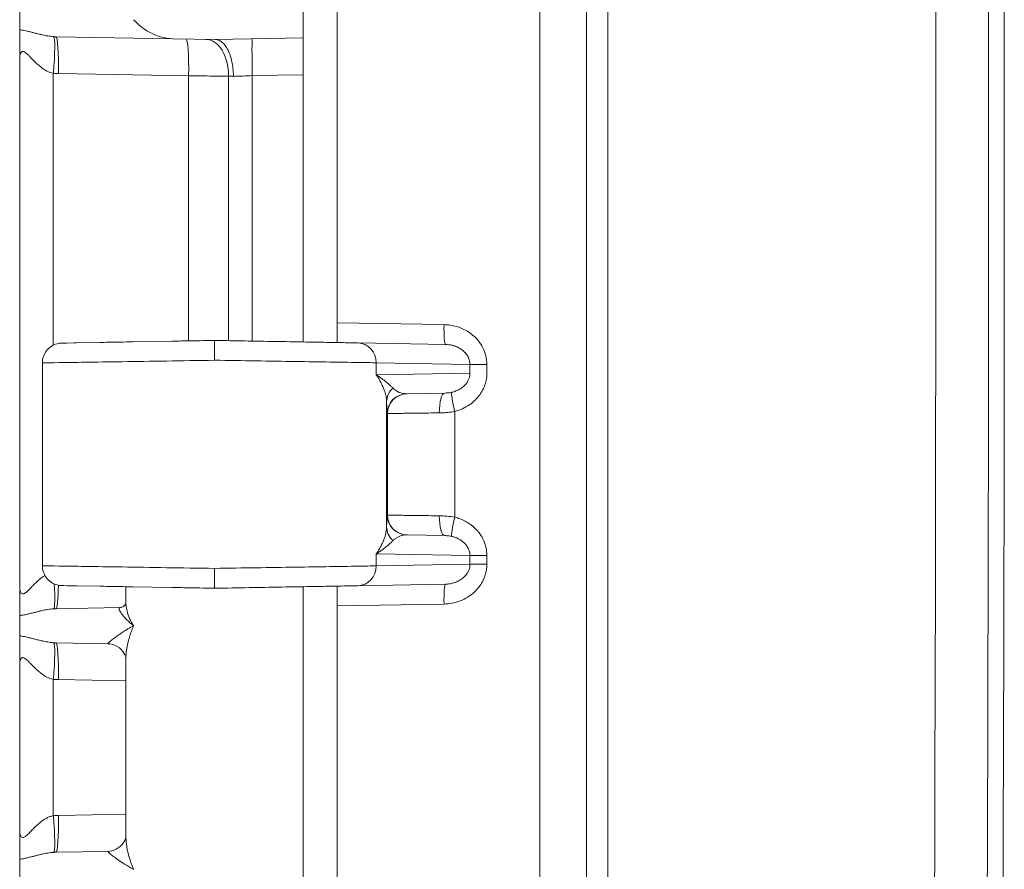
# Model space of a CAD drawing. Header units: inches. Extents: x 0 to 110, y 2 to 70.
# Tile 21 of 129: x 20.63 to 22.37, y 32.86 to 34.36. Entities that reach past the tile are written whole.
import ezdxf

# ---------------------------------------------------------------- set-up
doc = ezdxf.new("R2010")
doc.units = ezdxf.units.IN
doc.header["$LTSCALE"] = 3.25
doc.header["$MEASUREMENT"] = 0
doc.layers.add('Visible (ANSI)', color=7, linetype='Continuous', lineweight=18)
doc.layers.add('Visible Narrow (ANSI)', color=7, linetype='Continuous', lineweight=5)

msp = doc.modelspace()

# ---------------------------------------------------------------- linework, layer by layer
at = {"layer": 'Visible (ANSI)'}
for p, q in [((21.6322, 27.6568), (21.6322, 40.4906)), ((21.1322, 34.821), (21.1322, 34.3264)), ((21.1922, 34.8238), (21.1922, 33.8237)), ((20.6322, 34.3766), (20.6322, 34.3409)), ((20.696, 34.3286), (20.9026, 34.325)), ((20.9026, 34.325), (20.9772, 34.3237)), ((20.9772, 34.3237), (21.1322, 34.3264)), ((20.9772, 34.3237), (20.9772, 34.3237)), ((21.1322, 34.3264), (21.1322, 34.2614)), ((20.6322, 34.2901), (20.6322, 33.3573)), ((21.1322, 33.7898), (21.1322, 34.2614)), ((21.1922, 33.7889), (21.1922, 33.8237)), ((20.71, 33.7878), (20.7066, 33.7878)), ((20.7066, 33.7878), (20.7086, 33.7878)), ((20.71, 33.7878), (20.7153, 33.7879)), ((20.7324, 33.7882), (20.7153, 33.7879)), ((20.7285, 33.7882), (20.7324, 33.7882)), ((20.7324, 33.7882), (20.7741, 33.789)), ((20.8318, 33.79), (20.9009, 33.7912)), ((21.3834, 33.7854), (21.2291, 33.7881)), ((20.6722, 33.7528), (20.6722, 33.3947)), ((21.3825, 33.6996), (21.3151, 33.6984)), ((21.2822, 33.6735), (21.2822, 33.6735)), ((21.2822, 33.474), (21.2822, 33.474)), ((21.3151, 33.4491), (21.3825, 33.4479)), ((21.3834, 33.3621), (21.2291, 33.3594)), ((20.6322, 33.3573), (20.6322, 33.3573)), ((20.6322, 33.3573), (20.6322, 33.3573)), ((20.7066, 33.3597), (20.71, 33.3596)), ((20.7152, 33.3595), (20.71, 33.3596)), ((20.7152, 33.3595), (20.7324, 33.3592)), ((20.7324, 33.3592), (20.7285, 33.3593)), ((20.7741, 33.3585), (20.7324, 33.3592)), ((20.8197, 33.3577), (20.8197, 33.3281)), ((20.9009, 33.3563), (20.8318, 33.3575)), ((21.1322, 33.3577), (21.1322, 33.3456)), ((21.1322, 33.3456), (21.1322, 33.321)), ((21.1922, 33.3586), (21.1922, 33.3238)), ((20.696, 33.3188), (20.8088, 33.3208)), ((21.1322, 33.321), (21.1322, 32.8264)), ((21.1922, 33.3238), (21.1922, 32.3237)), ((20.6322, 33.3066), (20.6322, 33.2709)), ((20.696, 33.2586), (20.788, 33.257)), ((20.8197, 33.2309), (20.8197, 32.9166)), ((20.6322, 33.2201), (20.6322, 32.9273)), ((20.6322, 32.9273), (20.6322, 32.9273)), ((20.6322, 32.9273), (20.6322, 32.9273)), ((20.6322, 32.8766), (20.6322, 32.8409)), ((20.696, 32.8888), (20.788, 32.8904))]:
    msp.add_line(p, q, dxfattribs=at)
msp.add_arc((-337.8428, 34.0737), 360.2125, 359.126733, 0.873267, dxfattribs=at)
msp.add_ellipse((20.7869, 33.192), major_axis=(0.0011, 0.065), ratio=0.854299, start_param=6.282344, end_param=6.282822, dxfattribs=at)
for points, knots in [([(20.8332, 34.3587), (20.8397, 34.3513), (20.8492, 34.3432), (20.873, 34.3303), (20.8871, 34.3253), (20.9026, 34.325)], [0.0000001, 0.0000001, 0.0000001, 0.0000001, 0.135667, 0.135667, 0.2691124, 0.2691124, 0.2691124, 0.2691124]), ([(20.6322, 34.2901), (20.6322, 34.2903), (20.6322, 34.2903), (20.6322, 34.2983), (20.6322, 34.3095), (20.6322, 34.3263), (20.6322, 34.3344), (20.6322, 34.3409)], [-0.0007866, -0.0007866, -0.0007866, -0.0007866, 0, 0, 0.0682, 0.0682, 0.1139414, 0.1139414, 0.1139414, 0.1139414]), ([(21.0093, 34.2587), (21.0093, 34.2636), (21.009, 34.2685), (21.0085, 34.2733), (21.0079, 34.278), (21.0071, 34.2827), (21.0061, 34.287), (21.0051, 34.2914), (21.0038, 34.2955), (21.0023, 34.2993), (21.0008, 34.3031), (20.9991, 34.3065), (20.9972, 34.3095), (20.9954, 34.3125), (20.9933, 34.3151), (20.9912, 34.3172), (20.9891, 34.3193), (20.9868, 34.321), (20.9844, 34.3221), (20.982, 34.3232), (20.9795, 34.3237), (20.9772, 34.3237)], [0, 0, 0, 0, 0.142857, 0.142857, 0.142857, 0.285714, 0.285714, 0.285714, 0.428571, 0.428571, 0.428571, 0.571429, 0.571429, 0.571429, 0.714286, 0.714286, 0.714286, 0.857143, 0.857143, 0.857143, 1, 1, 1, 1]), ([(20.6722, 33.7528), (20.6722, 33.7566), (20.6728, 33.7604), (20.6753, 33.7676), (20.6771, 33.771), (20.6817, 33.777), (20.6845, 33.7797), (20.6908, 33.7839), (20.6944, 33.7856), (20.6994, 33.7869), (20.7008, 33.7872), (20.7037, 33.7876), (20.7051, 33.7878), (20.7066, 33.7878)], [0, 0, 0, 0, 0.0288206, 0.0288206, 0.0577212, 0.0577212, 0.0866185, 0.0866185, 0.115515, 0.115515, 0.1264529, 0.1264529, 0.1375626, 0.1375626, 0.1375626, 0.1375626]), ([(20.8318, 33.79), (20.8165, 33.7897), (20.8021, 33.7894), (20.7839, 33.7891), (20.7789, 33.789), (20.7741, 33.789)], [0.18181818, 0.18181818, 0.18181818, 0.18181818, 0.24686871, 0.24686871, 0.27272727, 0.27272727, 0.27272727, 0.27272727]), ([(20.9759, 33.7925), (20.9621, 33.7922), (20.9485, 33.792), (20.9236, 33.7916), (20.9122, 33.7914), (20.9009, 33.7912)], [0, 0, 0, 0, 0.04853983, 0.04853983, 0.09090909, 0.09090909, 0.09090909, 0.09090909]), ([(21.2291, 33.7881), (21.2247, 33.7881), (21.2196, 33.7882), (21.2138, 33.7883), (21.2093, 33.7884), (21.2045, 33.7885), (21.1991, 33.7886), (21.189, 33.7888), (21.1773, 33.789), (21.1643, 33.7892), (21.1617, 33.7892), (21.1589, 33.7893), (21.1561, 33.7893), (21.1398, 33.7896), (21.1217, 33.7899), (21.1023, 33.7903), (21.1007, 33.7903), (21.099, 33.7903), (21.0973, 33.7904), (21.0794, 33.7907), (21.0604, 33.791), (21.0411, 33.7913), (21.0337, 33.7915), (21.0263, 33.7916), (21.0188, 33.7917), (21.0048, 33.792), (20.9905, 33.7922), (20.9759, 33.7925)], [0, 0, 0, 0, 0.113348, 0.113348, 0.113348, 0.2, 0.2, 0.2, 0.365556, 0.365556, 0.365556, 0.4, 0.4, 0.4, 0.6, 0.6, 0.6, 0.617354, 0.617354, 0.617354, 0.8, 0.8, 0.8, 0.869601, 0.869601, 0.869601, 1, 1, 1, 1]), ([(20.9759, 33.7925), (20.9759, 33.7925), (20.9759, 33.7908), (20.9759, 33.7878), (20.9759, 33.7863), (20.9759, 33.7843), (20.9759, 33.7822), (20.9759, 33.7801), (20.9759, 33.7776), (20.9759, 33.775), (20.9759, 33.7697), (20.9759, 33.7636), (20.9759, 33.7575)], [0, 0, 0, 0, 0.333333, 0.333333, 0.333333, 0.499913, 0.499913, 0.499913, 0.666667, 0.666667, 0.666667, 1, 1, 1, 1]), ([(21.1922, 33.7889), (21.1922, 33.7888), (21.1922, 33.7888), (21.1922, 33.7887), (21.1921, 33.7887), (21.1921, 33.7887), (21.192, 33.7887)], [0, 0, 0, 0, 0.499997, 0.499997, 0.499997, 0.999994, 0.999994, 0.999994, 0.999994]), ([(20.7066, 33.3597), (20.7051, 33.3597), (20.7037, 33.3598), (20.7008, 33.3602), (20.6994, 33.3605), (20.6944, 33.3619), (20.6908, 33.3635), (20.6845, 33.3678), (20.6817, 33.3704), (20.6771, 33.3765), (20.6753, 33.3799), (20.6728, 33.3871), (20.6722, 33.3909), (20.6722, 33.3947)], [0, 0, 0, 0, 0.0111147, 0.0111147, 0.0220573, 0.0220573, 0.0509537, 0.0509537, 0.079851, 0.079851, 0.108752, 0.108752, 0.1375627, 0.1375627, 0.1375627, 0.1375627]), ([(20.9759, 33.39), (20.9759, 33.3839), (20.9761, 33.3778), (20.9762, 33.3725), (20.9762, 33.3698), (20.9762, 33.3673), (20.9761, 33.3652), (20.9761, 33.3631), (20.9761, 33.3612), (20.976, 33.3597), (20.976, 33.3566), (20.976, 33.355), (20.9759, 33.355)], [0, 0, 0, 0, 0.333333, 0.333333, 0.333333, 0.500146, 0.500146, 0.500146, 0.666667, 0.666667, 0.666667, 1, 1, 1, 1]), ([(20.6322, 33.3066), (20.6322, 33.31), (20.6322, 33.3141), (20.6322, 33.3191), (20.6322, 33.3197), (20.6322, 33.3203), (20.6322, 33.3209), (20.6322, 33.3254), (20.6322, 33.3306), (20.6322, 33.3362), (20.6322, 33.3373), (20.6322, 33.3383), (20.6322, 33.3394), (20.6322, 33.345), (20.6322, 33.3509), (20.6322, 33.3573)], [0, 0, 0, 0, 0.3333333, 0.3333333, 0.3333333, 0.3724405, 0.3724405, 0.3724405, 0.6666667, 0.6666667, 0.6666667, 0.7209491, 0.7209491, 0.7209491, 0.9998323, 0.9998323, 0.9998323, 0.9998323]), ([(20.7741, 33.3585), (20.7789, 33.3584), (20.7839, 33.3583), (20.8021, 33.358), (20.8164, 33.3578), (20.8318, 33.3575)], [0.72727273, 0.72727273, 0.72727273, 0.72727273, 0.75304207, 0.75304207, 0.81818182, 0.81818182, 0.81818182, 0.81818182]), ([(20.9009, 33.3563), (20.9122, 33.3561), (20.9236, 33.3559), (20.9485, 33.3555), (20.962, 33.3552), (20.9759, 33.355)], [0.90909091, 0.90909091, 0.90909091, 0.90909091, 0.95137342, 0.95137342, 1, 1, 1, 1]), ([(21.2291, 33.3594), (21.2255, 33.3593), (21.2213, 33.3593), (21.2167, 33.3592), (21.2115, 33.3591), (21.2057, 33.359), (21.1992, 33.3589), (21.191, 33.3587), (21.1818, 33.3586), (21.1716, 33.3584), (21.1667, 33.3583), (21.1615, 33.3582), (21.1561, 33.3581), (21.142, 33.3579), (21.1265, 33.3576), (21.11, 33.3573), (21.1075, 33.3573), (21.1049, 33.3572), (21.1023, 33.3572), (21.0829, 33.3568), (21.0622, 33.3565), (21.041, 33.3561), (21.0397, 33.3561), (21.0384, 33.3561), (21.037, 33.356), (21.0172, 33.3557), (20.9969, 33.3553), (20.9759, 33.355)], [0, 0, 0, 0, 0.0941977, 0.0941977, 0.0941977, 0.2, 0.2, 0.2, 0.3339529, 0.3339529, 0.3339529, 0.4, 0.4, 0.4, 0.5731888, 0.5731888, 0.5731888, 0.6, 0.6, 0.6, 0.8, 0.8, 0.8, 0.8126384, 0.8126384, 0.8126384, 1, 1, 1, 1]), ([(21.192, 33.3588), (21.1921, 33.3588), (21.1921, 33.3587), (21.1922, 33.3587), (21.1922, 33.3587), (21.1922, 33.3587), (21.1922, 33.3586)], [0.0000089, 0.0000089, 0.0000089, 0.0000089, 0.5000038, 0.5000038, 0.5000038, 1, 1, 1, 1]), ([(20.8088, 33.3208), (20.8108, 33.3208), (20.8138, 33.3218), (20.8182, 33.3252), (20.8193, 33.3273), (20.8196, 33.3284), (20.8197, 33.3285), (20.8197, 33.3286)], [0, 0, 0, 0, 0.0620134, 0.0620134, 0.1263598, 0.1263598, 0.139135, 0.139135, 0.139135, 0.139135]), ([(20.6322, 33.2201), (20.6322, 33.2203), (20.6322, 33.2203), (20.6322, 33.2283), (20.6322, 33.2395), (20.6322, 33.2563), (20.6322, 33.2644), (20.6322, 33.2709)], [-0.0007866, -0.0007866, -0.0007866, -0.0007866, 0, 0, 0.0684868, 0.0684868, 0.1144379, 0.1144379, 0.1144379, 0.1144379]), ([(20.8197, 33.2309), (20.8197, 33.2311), (20.8196, 33.2336), (20.8161, 33.2411), (20.8127, 33.2459), (20.8033, 33.2533), (20.7971, 33.2559), (20.7904, 33.2569), (20.7892, 33.257), (20.788, 33.257)], [0.0100015, 0.0100015, 0.0100015, 0.0100015, 0.1093804, 0.1093804, 0.2011734, 0.2011734, 0.2937634, 0.2937634, 0.3160323, 0.3160323, 0.3160323, 0.3160323]), ([(20.6322, 32.8766), (20.6322, 32.88), (20.6322, 32.8841), (20.6322, 32.8891), (20.6322, 32.8897), (20.6322, 32.8903), (20.6322, 32.8909), (20.6322, 32.8954), (20.6322, 32.9006), (20.6322, 32.9062), (20.6322, 32.9073), (20.6322, 32.9083), (20.6322, 32.9094), (20.6322, 32.915), (20.6322, 32.9209), (20.6322, 32.9273)], [0, 0, 0, 0, 0.3333333, 0.3333333, 0.3333333, 0.3724337, 0.3724337, 0.3724337, 0.6666667, 0.6666667, 0.6666667, 0.7209421, 0.7209421, 0.7209421, 0.9998323, 0.9998323, 0.9998323, 0.9998323]), ([(20.788, 32.8904), (20.7922, 32.8905), (20.7976, 32.8918), (20.8075, 32.8969), (20.8119, 32.9009), (20.8179, 32.9091), (20.8191, 32.9132), (20.8197, 32.9161), (20.8197, 32.9165), (20.8197, 32.9166)], [0, 0, 0, 0, 0.0812866, 0.0812866, 0.16658, 0.16658, 0.2637447, 0.2637447, 0.3093613, 0.3093613, 0.3093613, 0.3093613])]:
    msp.add_open_spline(points, degree=3, knots=knots, dxfattribs=at)
msp.add_open_spline([(20.8197, 32.9166), (20.8197, 32.9166), (20.8197, 32.9166), (20.8197, 32.9166)], degree=3, dxfattribs=at)
at = {"layer": 'Visible Narrow (ANSI)'}
for p, q in [((21.55, 27.6568), (21.55, 40.4906)), ((21.6703, 39.4632), (21.6703, 28.6842)), ((20.6915, 34.2641), (20.6915, 33.7841)), ((20.7006, 34.2636), (20.9303, 34.2596)), ((20.9303, 34.2596), (20.9303, 33.7917)), ((21.0006, 34.259), (21.0006, 33.792)), ((21.0425, 33.7913), (21.0426, 34.2599)), ((21.0426, 34.2599), (21.1322, 34.2614)), ((21.1922, 33.8237), (21.3809, 33.8204)), ((21.2614, 33.7531), (21.2614, 33.7319)), ((21.4268, 33.7502), (21.2614, 33.7531)), ((21.4268, 33.7502), (21.4566, 33.7502)), ((21.4268, 33.7502), (21.4268, 33.7348)), ((21.4566, 33.7502), (21.4566, 33.7348)), ((21.4268, 33.7348), (21.2614, 33.7319)), ((21.2797, 33.4635), (21.2797, 33.684)), ((21.2814, 33.6634), (21.2807, 33.6634)), ((21.2814, 33.484), (21.2814, 33.6634)), ((21.4, 33.4803), (21.4, 33.6671)), ((21.2807, 33.4841), (21.2814, 33.484)), ((21.2614, 33.4156), (21.2614, 33.3944)), ((21.2614, 33.4156), (21.4268, 33.4127)), ((21.4268, 33.4127), (21.4566, 33.4127)), ((21.4268, 33.4127), (21.4268, 33.3973)), ((21.4566, 33.4127), (21.4566, 33.3973)), ((21.4268, 33.3973), (21.2614, 33.3944)), ((21.4268, 33.3973), (21.4566, 33.3973)), ((21.3809, 33.3271), (21.1922, 33.3238)), ((20.6915, 33.1941), (20.6915, 32.9533)), ((20.7006, 33.1936), (20.8197, 33.1916)), ((20.7006, 32.9538), (20.8197, 32.9559))]:
    msp.add_line(p, q, dxfattribs=at)
for centre, major_axis, ratio, start_param, end_param in [((-155.4491, 34.0737), (0, 251.3027), 0.707107, 4.690941, 4.733837), ((-155.513, 34.0737), (0, 251.5247), 0.707107, 4.690941, 4.733837), ((20.6859, 34.2641), (0.0059, 0.0647), 0.086802, 4.720175, 6.247979), ((20.6949, 34.2636), (0.0011, 0.065), 0.087143, 4.71391, 6.283185), ((20.9246, 34.2596), (0.0011, 0.065), 0.087143, 4.71391, 6.28311), ((20.9598, 34.259), (0.0011, 0.065), 0.628144, 4.723353, 6.283192), ((21.0437, 34.2599), (-0.0011, 0.065), 0.01745, 0, 1.570492), ((21.0414, 34.2576), (0.065, -0.0023), 0.000322, 4.033449, 4.195819), ((21.384, 33.8204), (-0.0006, -0.035), 0.087143, 4.71391, 6.283185), ((21.2285, 33.7531), (0.0006, 0.035), 0.939676, 4.728789, 6.283141), ((21.3147, 33.684), (-0.035, -0.0007), 0.946172, 5.437633, 6.261682), ((21.3157, 33.7334), (-0.0181, -0.0304), 0.960279, 6.033131, 6.820068), ((21.3157, 33.6634), (-0.0006, 0.035), 0.999976, 0.001315, 1.554631), ((21.3164, 33.6634), (-0.0006, 0.035), 0.999976, 0, 1.553343), ((21.3831, 33.6646), (-0.0006, 0.035), 0.297073, 0.000017, 1.565611), ((21.4031, 33.6671), (-0.0086, 0.0339), 0.084521, 0.085624, 1.549455), ((21.3157, 33.4841), (-0.0006, -0.035), 0.999976, 4.729842, 6.283185), ((21.3164, 33.484), (-0.0006, -0.035), 0.999976, 4.729819, 6.283185), ((21.3831, 33.4829), (-0.0006, -0.035), 0.297068, 4.717575, 6.283185), ((21.4031, 33.4803), (-0.0086, -0.0339), 0.084522, 4.73373, 6.197562), ((21.3147, 33.4635), (-0.035, 0.0007), 0.946127, 0.021504, 0.845548), ((21.2285, 33.3944), (0.0006, -0.035), 0.939676, 0.000035, 1.554396), ((20.6859, 33.3833), (0.0059, -0.0647), 0.086802, 0.034721, 1.237864), ((20.6949, 33.3838), (0.0011, -0.065), 0.087143, 0, 1.19918), ((21.384, 33.3271), (-0.0006, 0.035), 0.087143, 0, 1.569275), ((20.6859, 33.1941), (0.0059, 0.0647), 0.086802, 4.720175, 6.247979), ((20.6949, 33.1936), (0.0011, 0.065), 0.087143, 4.71391, 6.283185), ((20.6965, 32.9515), (0.0167, 0.0009), 0.129859, 1.31482, 1.864641), ((20.6859, 32.9533), (0.0059, -0.0647), 0.086802, 0.034721, 1.562953), ((20.6949, 32.9538), (0.0011, -0.065), 0.087143, 0, 1.569275)]:
    msp.add_ellipse(centre, major_axis=major_axis, ratio=ratio, start_param=start_param, end_param=end_param, dxfattribs=at)
for points in [[(20.6322, 34.3409), (20.6334, 34.3408), (20.636, 34.3404), (20.6405, 34.3396), (20.6455, 34.3385), (20.6512, 34.3371), (20.6574, 34.3355), (20.6644, 34.3337), (20.6722, 34.3318), (20.6814, 34.33), (20.6883, 34.3291), (20.6919, 34.3288)], [(20.6915, 34.2641), (20.693, 34.264), (20.6961, 34.2638), (20.6991, 34.2637), (20.7006, 34.2636)], [(21.3809, 33.8204), (21.3848, 33.8203), (21.3924, 33.8196), (21.4025, 33.8174), (21.4124, 33.8139), (21.4223, 33.8089), (21.4321, 33.8019), (21.4418, 33.7922), (21.4501, 33.7797), (21.4554, 33.7653), (21.4566, 33.7553), (21.4566, 33.7502)], [(21.4, 33.4803), (21.403, 33.4796), (21.409, 33.4777), (21.4181, 33.4737), (21.4271, 33.4682), (21.4363, 33.4606), (21.4448, 33.4508), (21.4514, 33.4391), (21.4556, 33.4261), (21.4566, 33.4172), (21.4566, 33.4127)], [(20.6322, 33.3066), (20.6349, 33.3069), (20.6403, 33.3078), (20.6475, 33.3095), (20.6543, 33.3112), (20.6605, 33.3128), (20.6664, 33.3143), (20.6719, 33.3156), (20.6771, 33.3166), (20.6819, 33.3175), (20.6867, 33.3182), (20.6901, 33.3185), (20.6919, 33.3186)], [(20.6322, 33.2709), (20.6334, 33.2708), (20.636, 33.2704), (20.6405, 33.2696), (20.6455, 33.2685), (20.6512, 33.2671), (20.6574, 33.2655), (20.6644, 33.2637), (20.6722, 33.2618), (20.6814, 33.26), (20.6883, 33.2591), (20.6919, 33.2588)], [(20.6915, 33.1941), (20.693, 33.194), (20.6961, 33.1938), (20.6991, 33.1937), (20.7006, 33.1936)], [(20.6322, 32.8766), (20.6349, 32.8769), (20.6403, 32.8778), (20.6475, 32.8795), (20.6543, 32.8812), (20.6605, 32.8828), (20.6664, 32.8843), (20.6719, 32.8856), (20.6771, 32.8866), (20.6819, 32.8875), (20.6867, 32.8882), (20.6901, 32.8885), (20.6919, 32.8886)]]:
    msp.add_open_spline(points, degree=3, dxfattribs=at)
for points, knots in [([(20.6919, 34.3288), (20.6926, 34.3288), (20.6933, 34.3287), (20.694, 34.3287), (20.6947, 34.3287), (20.6954, 34.3286), (20.696, 34.3286)], [0.0001134, 0.0001134, 0.0001134, 0.0001134, 0.5, 0.5, 0.5, 1, 1, 1, 1]), ([(20.6322, 34.2901), (20.6322, 34.2915), (20.6323, 34.2939), (20.6329, 34.2969), (20.6336, 34.2992), (20.6346, 34.3009), (20.6357, 34.302), (20.637, 34.3026), (20.6385, 34.3026), (20.6403, 34.3019), (20.6426, 34.3005), (20.6454, 34.2982), (20.6488, 34.2948), (20.653, 34.2905), (20.658, 34.2853), (20.6638, 34.2797), (20.671, 34.2737), (20.68, 34.2678), (20.6874, 34.2649), (20.6915, 34.2641)], [0, 0, 0, 0, 0.0588235, 0.1176471, 0.1764706, 0.2352941, 0.2941176, 0.3529412, 0.4117647, 0.4705882, 0.5294118, 0.5882353, 0.6470588, 0.7058824, 0.7647059, 0.8235294, 0.8823529, 0.9411765, 0.9999997, 0.9999997, 0.9999997, 0.9999997]), ([(20.9303, 34.2596), (20.943, 34.2595), (20.9683, 34.2593), (20.9906, 34.2591), (21.0006, 34.259)], [0.0000001, 0.0000001, 0.0000001, 0.0000001, 0.5, 0.9999998, 0.9999998, 0.9999998, 0.9999998]), ([(21.0093, 34.2587), (21.0144, 34.2589), (21.0252, 34.2593), (21.0368, 34.2597), (21.0426, 34.2599)], [0, 0, 0, 0, 0.5, 0.9999716, 0.9999716, 0.9999716, 0.9999716]), ([(21.3834, 33.7854), (21.3854, 33.7853), (21.3874, 33.7852), (21.3893, 33.7849), (21.3894, 33.7849), (21.3896, 33.7849), (21.3898, 33.7849), (21.3917, 33.7846), (21.3935, 33.7843), (21.3952, 33.7839), (21.3954, 33.7838), (21.3955, 33.7838), (21.3957, 33.7837), (21.3975, 33.7833), (21.3992, 33.7828), (21.401, 33.7821), (21.4011, 33.7821), (21.4012, 33.782), (21.4014, 33.782), (21.4031, 33.7813), (21.4049, 33.7805), (21.4067, 33.7796), (21.4068, 33.7795), (21.4069, 33.7795), (21.407, 33.7794), (21.4088, 33.7785), (21.4106, 33.7774), (21.4123, 33.7761), (21.4125, 33.776), (21.4126, 33.7759), (21.4127, 33.7759), (21.4144, 33.7745), (21.4162, 33.773), (21.4178, 33.7713), (21.4179, 33.7712), (21.418, 33.7711), (21.4181, 33.771), (21.4198, 33.7692), (21.4213, 33.7672), (21.4225, 33.7651), (21.4239, 33.7629), (21.4249, 33.7604), (21.4256, 33.758), (21.4264, 33.7554), (21.4268, 33.7528), (21.4268, 33.7502)], [0, 0, 0, 0, 0.101125, 0.101125, 0.101125, 0.111111, 0.111111, 0.111111, 0.212969, 0.212969, 0.212969, 0.222222, 0.222222, 0.222222, 0.324959, 0.324959, 0.324959, 0.333333, 0.333333, 0.333333, 0.436899, 0.436899, 0.436899, 0.444444, 0.444444, 0.444444, 0.548853, 0.548853, 0.548853, 0.555556, 0.555556, 0.555556, 0.660839, 0.660839, 0.660839, 0.666667, 0.666667, 0.666667, 0.772768, 0.772768, 0.772768, 0.884658, 0.884658, 0.884658, 1, 1, 1, 1]), ([(20.9759, 33.7575), (20.9473, 33.757), (20.8901, 33.7561), (20.8111, 33.7549), (20.7452, 33.7539), (20.6976, 33.7532), (20.6757, 33.7528), (20.6722, 33.7528), (20.6722, 33.7528)], [0, 0, 0, 0, 0.0909091, 0.1818182, 0.2727273, 0.3636364, 0.4545455, 0.5055834, 0.5055834, 0.5055834, 0.5055834]), ([(21.2614, 33.7531), (21.2529, 33.7532), (21.2303, 33.7535), (21.1812, 33.7543), (21.12, 33.7553), (21.0502, 33.7563), (21.0007, 33.7571), (20.9759, 33.7575)], [0, 0, 0, 0, 0.2, 0.4, 0.6, 0.8, 1, 1, 1, 1]), ([(21.2797, 33.684), (21.2796, 33.6864), (21.2794, 33.6889), (21.279, 33.6917), (21.2785, 33.6944), (21.2779, 33.6972), (21.277, 33.7001), (21.2762, 33.703), (21.2751, 33.7059), (21.2739, 33.7088), (21.2728, 33.7118), (21.2714, 33.7146), (21.27, 33.7174), (21.2686, 33.7201), (21.2671, 33.7228), (21.2657, 33.7252), (21.2642, 33.7276), (21.2628, 33.7299), (21.2614, 33.7319)], [0.0001648, 0.0001648, 0.0001648, 0.0001648, 0.1666667, 0.1666667, 0.1666667, 0.3333333, 0.3333333, 0.3333333, 0.5, 0.5, 0.5, 0.6666667, 0.6666667, 0.6666667, 0.8333333, 0.8333333, 0.8333333, 1, 1, 1, 1]), ([(21.291, 33.7083), (21.2898, 33.7095), (21.2885, 33.7107), (21.2871, 33.712), (21.2857, 33.7134), (21.2841, 33.7148), (21.2825, 33.7162), (21.2808, 33.7176), (21.2791, 33.7191), (21.2772, 33.7205), (21.2754, 33.722), (21.2736, 33.7234), (21.2717, 33.7247), (21.2699, 33.7261), (21.2681, 33.7274), (21.2663, 33.7286), (21.2646, 33.7298), (21.2629, 33.7309), (21.2614, 33.7319)], [0, 0, 0, 0, 0.166667, 0.166667, 0.166667, 0.333333, 0.333333, 0.333333, 0.5, 0.5, 0.5, 0.666667, 0.666667, 0.666667, 0.833333, 0.833333, 0.833333, 1, 1, 1, 1]), ([(21.4268, 33.7348), (21.4268, 33.7334), (21.4267, 33.732), (21.4264, 33.7305), (21.4262, 33.7291), (21.4258, 33.7275), (21.4253, 33.7259), (21.4248, 33.7244), (21.4241, 33.7227), (21.4232, 33.721), (21.4223, 33.7193), (21.4212, 33.7176), (21.4198, 33.7159), (21.4185, 33.7143), (21.4169, 33.7126), (21.4151, 33.711), (21.4133, 33.7095), (21.4112, 33.708), (21.409, 33.7067), (21.4068, 33.7054), (21.4045, 33.7042), (21.402, 33.7032), (21.3995, 33.7023), (21.397, 33.7015), (21.3943, 33.7009)], [0.0000001, 0.0000001, 0.0000001, 0.0000001, 0.1250001, 0.1250001, 0.1250001, 0.2500001, 0.2500001, 0.2500001, 0.3750001, 0.3750001, 0.3750001, 0.5000001, 0.5000001, 0.5000001, 0.625, 0.625, 0.625, 0.75, 0.75, 0.75, 0.875, 0.875, 0.875, 1, 1, 1, 1]), ([(21.4566, 33.7348), (21.4566, 33.7321), (21.4564, 33.7292), (21.4556, 33.7233), (21.4544, 33.7172), (21.4508, 33.7074), (21.4449, 33.6971), (21.4367, 33.6871), (21.4261, 33.6784), (21.4177, 33.6737), (21.4091, 33.6698), (21.4047, 33.6683), (21.4, 33.6671)], [0, 0, 0, 0, 0.125, 0.125, 0.25, 0.375, 0.5, 0.625, 0.75, 0.875, 0.875, 0.9999999, 0.9999999, 0.9999999, 0.9999999]), ([(21.3943, 33.7009), (21.3931, 33.7006), (21.3919, 33.7004), (21.3907, 33.7002), (21.3894, 33.7), (21.3881, 33.6999), (21.3867, 33.6998), (21.3854, 33.6997), (21.384, 33.6996), (21.3825, 33.6996)], [0.0000026, 0.0000026, 0.0000026, 0.0000026, 0.3333348, 0.3333348, 0.3333348, 0.6666669, 0.6666669, 0.6666669, 0.9999991, 0.9999991, 0.9999991, 0.9999991]), ([(21.2807, 33.6634), (21.2806, 33.6634), (21.2805, 33.6641), (21.2802, 33.6669), (21.28, 33.6711), (21.2799, 33.6767), (21.2797, 33.6813), (21.2797, 33.6838)], [0, 0, 0, 0, 0.2, 0.4, 0.6, 0.8, 0.9971651, 0.9971651, 0.9971651, 0.9971651]), ([(21.3727, 33.6646), (21.3597, 33.6644), (21.3349, 33.6641), (21.3052, 33.6637), (21.286, 33.6635), (21.2815, 33.6634), (21.2814, 33.6634)], [0.0000001, 0.0000001, 0.0000001, 0.0000001, 0.25, 0.5, 0.75, 0.9999985, 0.9999985, 0.9999985, 0.9999985]), ([(21.4, 33.6671), (21.3972, 33.6666), (21.3943, 33.6662), (21.3909, 33.6657), (21.3903, 33.6657), (21.3874, 33.6653), (21.3849, 33.6651), (21.3807, 33.6648), (21.379, 33.6648), (21.3758, 33.6646), (21.3743, 33.6646), (21.3727, 33.6646)], [0, 0, 0, 0, 0.333333, 0.333333, 0.391919, 0.391919, 0.666667, 0.666667, 0.845235, 0.845235, 1, 1, 1, 1]), ([(21.2797, 33.4636), (21.2797, 33.4662), (21.2799, 33.4709), (21.28, 33.4765), (21.2802, 33.4807), (21.2805, 33.4834), (21.2806, 33.4841), (21.2807, 33.4841)], [0.0028362, 0.0028362, 0.0028362, 0.0028362, 0.2, 0.4, 0.6, 0.8, 1, 1, 1, 1]), ([(21.2814, 33.484), (21.2815, 33.484), (21.286, 33.484), (21.3052, 33.4837), (21.3349, 33.4834), (21.3597, 33.483), (21.3727, 33.4829)], [0.0000016, 0.0000016, 0.0000016, 0.0000016, 0.25, 0.5, 0.75, 1, 1, 1, 1]), ([(21.3727, 33.4829), (21.377, 33.4828), (21.3857, 33.4824), (21.3952, 33.4812), (21.4, 33.4803)], [0.0000011, 0.0000011, 0.0000011, 0.0000011, 0.5, 1, 1, 1, 1]), ([(21.2614, 33.4156), (21.2627, 33.4175), (21.2641, 33.4197), (21.2656, 33.4221), (21.267, 33.4245), (21.2685, 33.4271), (21.2699, 33.4298), (21.2713, 33.4326), (21.2726, 33.4354), (21.2738, 33.4383), (21.2739, 33.4384), (21.2739, 33.4385), (21.2739, 33.4386), (21.2751, 33.4414), (21.2761, 33.4443), (21.2769, 33.4471), (21.277, 33.4472), (21.277, 33.4474), (21.277, 33.4475), (21.2779, 33.4503), (21.2785, 33.453), (21.2789, 33.4557), (21.279, 33.4558), (21.279, 33.4559), (21.279, 33.4561), (21.2794, 33.4587), (21.2796, 33.4612), (21.2797, 33.4635)], [0, 0, 0, 0, 0.166667, 0.166667, 0.166667, 0.333333, 0.333333, 0.333333, 0.5, 0.5, 0.5, 0.504818, 0.504818, 0.504818, 0.666667, 0.666667, 0.666667, 0.673083, 0.673083, 0.673083, 0.833333, 0.833333, 0.833333, 0.841394, 0.841394, 0.841394, 1, 1, 1, 1]), ([(21.291, 33.4392), (21.2923, 33.4405), (21.2949, 33.4428), (21.2993, 33.4455), (21.3042, 33.4476), (21.3094, 33.4488), (21.3132, 33.4491), (21.3151, 33.4491)], [0.0000416, 0.0000416, 0.0000416, 0.0000416, 0.2, 0.4, 0.6, 0.8, 1, 1, 1, 1]), ([(21.3825, 33.4479), (21.383, 33.4479), (21.3835, 33.4479), (21.3854, 33.4478), (21.3868, 33.4477), (21.3889, 33.4475), (21.3895, 33.4474), (21.3915, 33.4471), (21.3929, 33.4469), (21.3943, 33.4466)], [0, 0, 0, 0, 0.129859, 0.129859, 0.5, 0.5, 0.656053, 0.656053, 1, 1, 1, 1]), ([(21.2614, 33.4156), (21.2629, 33.4165), (21.2645, 33.4176), (21.2662, 33.4188), (21.2679, 33.42), (21.2697, 33.4212), (21.2716, 33.4226), (21.2734, 33.4239), (21.2753, 33.4254), (21.2771, 33.4268), (21.2789, 33.4282), (21.2807, 33.4297), (21.2823, 33.4311), (21.284, 33.4326), (21.2856, 33.434), (21.287, 33.4353), (21.2885, 33.4367), (21.2898, 33.438), (21.291, 33.4392)], [0, 0, 0, 0, 0.166667, 0.166667, 0.166667, 0.333333, 0.333333, 0.333333, 0.5, 0.5, 0.5, 0.666667, 0.666667, 0.666667, 0.833333, 0.833333, 0.833333, 1, 1, 1, 1]), ([(21.3943, 33.4466), (21.396, 33.4462), (21.3977, 33.4457), (21.3995, 33.4451), (21.4012, 33.4446), (21.4029, 33.4439), (21.4046, 33.4431), (21.4064, 33.4423), (21.4081, 33.4414), (21.4098, 33.4403), (21.4116, 33.4392), (21.4133, 33.4379), (21.415, 33.4365), (21.4167, 33.435), (21.4183, 33.4334), (21.4198, 33.4316), (21.4212, 33.4298), (21.4225, 33.4278), (21.4235, 33.4258), (21.4246, 33.4237), (21.4254, 33.4216), (21.4259, 33.4194), (21.4265, 33.4172), (21.4268, 33.4149), (21.4268, 33.4127)], [0, 0, 0, 0, 0.125, 0.125, 0.125, 0.25, 0.25, 0.25, 0.375, 0.375, 0.375, 0.5, 0.5, 0.5, 0.625, 0.625, 0.625, 0.75, 0.75, 0.75, 0.875, 0.875, 0.875, 1, 1, 1, 1]), ([(21.4566, 33.3973), (21.4566, 33.3953), (21.4565, 33.3933), (21.4562, 33.3903), (21.4561, 33.3894), (21.4557, 33.3861), (21.4552, 33.3838), (21.4544, 33.3805), (21.4541, 33.3797), (21.4531, 33.3761), (21.4521, 33.3734), (21.4505, 33.3699), (21.4502, 33.3692), (21.4483, 33.3655), (21.4465, 33.3624), (21.444, 33.3589), (21.4437, 33.3584), (21.441, 33.3548), (21.4382, 33.3516), (21.4348, 33.3484), (21.4346, 33.3482), (21.4309, 33.3448), (21.4272, 33.342), (21.4231, 33.3394), (21.4229, 33.3393), (21.4187, 33.3367), (21.4142, 33.3345), (21.4095, 33.3326), (21.4093, 33.3326), (21.4047, 33.3308), (21.4001, 33.3295), (21.395, 33.3285), (21.3946, 33.3285), (21.3898, 33.3276), (21.3854, 33.3272), (21.3809, 33.3271)], [0, 0, 0, 0, 0.076658, 0.076658, 0.111111, 0.111111, 0.193918, 0.193918, 0.222222, 0.222222, 0.311362, 0.311362, 0.333333, 0.333333, 0.428797, 0.428797, 0.444444, 0.444444, 0.546136, 0.546136, 0.555556, 0.555556, 0.663442, 0.663442, 0.666667, 0.666667, 0.777778, 0.777778, 0.780721, 0.780721, 0.888889, 0.888889, 0.89809, 0.89809, 1, 1, 1, 1]), ([(21.4268, 33.3973), (21.4268, 33.3959), (21.4266, 33.3944), (21.4264, 33.3928), (21.4261, 33.3913), (21.4258, 33.3897), (21.4252, 33.388), (21.4246, 33.3864), (21.4238, 33.3846), (21.4228, 33.3829), (21.4218, 33.3811), (21.4206, 33.3793), (21.4191, 33.3776), (21.4176, 33.3758), (21.4159, 33.3741), (21.4139, 33.3726), (21.4119, 33.371), (21.4097, 33.3695), (21.4074, 33.3682), (21.405, 33.3669), (21.4024, 33.3658), (21.3998, 33.3649), (21.3971, 33.364), (21.3944, 33.3633), (21.3916, 33.3629), (21.3889, 33.3624), (21.3861, 33.3621), (21.3834, 33.3621)], [0.0000001, 0.0000001, 0.0000001, 0.0000001, 0.1111112, 0.1111112, 0.1111112, 0.2222223, 0.2222223, 0.2222223, 0.3333334, 0.3333334, 0.3333334, 0.4444445, 0.4444445, 0.4444445, 0.5555556, 0.5555556, 0.5555556, 0.6666667, 0.6666667, 0.6666667, 0.7777778, 0.7777778, 0.7777778, 0.8888889, 0.8888889, 0.8888889, 1, 1, 1, 1]), ([(20.6722, 33.3947), (20.6722, 33.3947), (20.6757, 33.3946), (20.6976, 33.3943), (20.7452, 33.3935), (20.8111, 33.3925), (20.8901, 33.3913), (20.9473, 33.3904), (20.9759, 33.39)], [0.4944088, 0.4944088, 0.4944088, 0.4944088, 0.5454545, 0.6363636, 0.7272727, 0.8181818, 0.9090909, 1, 1, 1, 1]), ([(21.2614, 33.3944), (21.2529, 33.3943), (21.2303, 33.3939), (21.1812, 33.3932), (21.12, 33.3922), (21.0502, 33.3911), (21.0007, 33.3904), (20.9759, 33.39)], [0, 0, 0, 0, 0.2, 0.4, 0.6, 0.8, 1, 1, 1, 1]), ([(20.6322, 33.3573), (20.6322, 33.3539), (20.6327, 33.3508), (20.6335, 33.3487), (20.6344, 33.3465), (20.6356, 33.3453), (20.6371, 33.345), (20.6385, 33.3447), (20.6402, 33.3454), (20.642, 33.3466), (20.6438, 33.3478), (20.6456, 33.3495), (20.6475, 33.3513), (20.6493, 33.3532), (20.6512, 33.3551), (20.653, 33.357), (20.6549, 33.3589), (20.6567, 33.3608), (20.6586, 33.3627), (20.6604, 33.3645), (20.6623, 33.3663), (20.6641, 33.3679), (20.6659, 33.3695), (20.6678, 33.3711), (20.6696, 33.3725), (20.6714, 33.3739), (20.6732, 33.3751), (20.6749, 33.3763), (20.6755, 33.3767), (20.6761, 33.3771), (20.6767, 33.3774)], [0.0000585, 0.0000585, 0.0000585, 0.0000585, 0.0833333, 0.0833333, 0.0833333, 0.1666667, 0.1666667, 0.1666667, 0.25, 0.25, 0.25, 0.3333333, 0.3333333, 0.3333333, 0.4166667, 0.4166667, 0.4166667, 0.5, 0.5, 0.5, 0.5833333, 0.5833333, 0.5833333, 0.6666667, 0.6666667, 0.6666667, 0.75, 0.75, 0.75, 0.7793207, 0.7793207, 0.7793207, 0.7793207]), ([(20.8197, 33.3281), (20.8197, 33.3262), (20.8198, 33.3241), (20.8201, 33.3219), (20.8206, 33.3188), (20.8213, 33.3155), (20.8224, 33.3119), (20.8235, 33.3083), (20.825, 33.3045), (20.8268, 33.3006), (20.8285, 33.2967), (20.8307, 33.2927), (20.8332, 33.2887)], [0.5342402, 0.5342402, 0.5342402, 0.5342402, 0.625, 0.625, 0.625, 0.75, 0.75, 0.75, 0.875, 0.875, 0.875, 1, 1, 1, 1]), ([(20.6919, 33.3186), (20.6926, 33.3187), (20.694, 33.3188), (20.6954, 33.3188), (20.696, 33.3188)], [0.0000519, 0.0000519, 0.0000519, 0.0000519, 0.5, 1, 1, 1, 1]), ([(20.8088, 33.3208), (20.8084, 33.3208), (20.808, 33.3206), (20.8078, 33.3202), (20.8077, 33.3199), (20.8076, 33.3193), (20.8077, 33.3186), (20.8078, 33.3178), (20.8081, 33.3169), (20.8086, 33.3159), (20.809, 33.3148), (20.8097, 33.3136), (20.8106, 33.3122), (20.8115, 33.3108), (20.8126, 33.3092), (20.8139, 33.3075), (20.8153, 33.3058), (20.8169, 33.3039), (20.8188, 33.3018), (20.8207, 33.2998), (20.8228, 33.2977), (20.8252, 33.2955), (20.8272, 33.2937), (20.8293, 33.2918), (20.8316, 33.29), (20.8321, 33.2896), (20.8326, 33.2891), (20.8332, 33.2887)], [0.0000325, 0.0000325, 0.0000325, 0.0000325, 0.125, 0.125, 0.125, 0.25, 0.25, 0.25, 0.375, 0.375, 0.375, 0.5, 0.5, 0.5, 0.625, 0.625, 0.625, 0.75, 0.75, 0.75, 0.875, 0.875, 0.875, 0.9772015, 0.9772015, 0.9772015, 1, 1, 1, 1]), ([(20.788, 33.257), (20.7879, 33.257), (20.7881, 33.2574), (20.7886, 33.258), (20.7892, 33.2586), (20.7901, 33.2595), (20.7914, 33.2607), (20.7927, 33.2619), (20.7944, 33.2633), (20.7964, 33.2649), (20.7985, 33.2666), (20.801, 33.2684), (20.8038, 33.2704), (20.8066, 33.2724), (20.8097, 33.2745), (20.813, 33.2767), (20.8155, 33.2783), (20.8181, 33.28), (20.8207, 33.2815), (20.8216, 33.2821), (20.8225, 33.2826), (20.8233, 33.2831), (20.8267, 33.2851), (20.83, 33.287), (20.8332, 33.2887)], [0.0000141, 0.0000141, 0.0000141, 0.0000141, 0.1428571, 0.1428571, 0.1428571, 0.2857143, 0.2857143, 0.2857143, 0.4285714, 0.4285714, 0.4285714, 0.5714286, 0.5714286, 0.5714286, 0.7142857, 0.7142857, 0.7142857, 0.8213439, 0.8213439, 0.8213439, 0.8571429, 0.8571429, 0.8571429, 1, 1, 1, 1]), ([(20.8197, 33.2309), (20.8197, 33.2358), (20.8206, 33.2484), (20.8256, 33.2695), (20.8305, 33.2826), (20.8332, 33.2887)], [0.5496391, 0.5496391, 0.5496391, 0.5496391, 0.6666667, 0.8333333, 1, 1, 1, 1]), ([(20.6919, 33.2588), (20.6926, 33.2588), (20.6933, 33.2587), (20.694, 33.2587), (20.6947, 33.2587), (20.6954, 33.2586), (20.696, 33.2586)], [0.0001134, 0.0001134, 0.0001134, 0.0001134, 0.5, 0.5, 0.5, 1, 1, 1, 1]), ([(20.6322, 33.2201), (20.6322, 33.2215), (20.6323, 33.2239), (20.6329, 33.2269), (20.6336, 33.2292), (20.6346, 33.2309), (20.6357, 33.232), (20.637, 33.2326), (20.6385, 33.2326), (20.6403, 33.2319), (20.6426, 33.2305), (20.6454, 33.2282), (20.6488, 33.2248), (20.653, 33.2204), (20.658, 33.2153), (20.6638, 33.2097), (20.671, 33.2037), (20.68, 33.1978), (20.6874, 33.1949), (20.6915, 33.1941)], [0, 0, 0, 0, 0.0588235, 0.1176471, 0.1764706, 0.2352941, 0.2941176, 0.3529412, 0.4117647, 0.4705882, 0.5294118, 0.5882353, 0.6470588, 0.7058824, 0.7647059, 0.8235294, 0.8823529, 0.9411765, 0.9999997, 0.9999997, 0.9999997, 0.9999997]), ([(20.6322, 32.9273), (20.6322, 32.9239), (20.6327, 32.9208), (20.6335, 32.9187), (20.6344, 32.9165), (20.6356, 32.9153), (20.6371, 32.915), (20.6385, 32.9147), (20.6402, 32.9154), (20.642, 32.9166), (20.6438, 32.9178), (20.6456, 32.9195), (20.6475, 32.9213), (20.6493, 32.9232), (20.6512, 32.9251), (20.653, 32.927), (20.6549, 32.9289), (20.6567, 32.9308), (20.6586, 32.9327), (20.6604, 32.9345), (20.6623, 32.9363), (20.6641, 32.9379), (20.6659, 32.9395), (20.6678, 32.9411), (20.6696, 32.9425), (20.6714, 32.9439), (20.6732, 32.9451), (20.6749, 32.9463), (20.6767, 32.9474), (20.6784, 32.9484), (20.6801, 32.9493), (20.6818, 32.9502), (20.6836, 32.951), (20.6855, 32.9517), (20.6874, 32.9524), (20.6894, 32.9529), (20.6915, 32.9533)], [0.0000585, 0.0000585, 0.0000585, 0.0000585, 0.0833333, 0.0833333, 0.0833333, 0.1666667, 0.1666667, 0.1666667, 0.25, 0.25, 0.25, 0.3333333, 0.3333333, 0.3333333, 0.4166667, 0.4166667, 0.4166667, 0.5, 0.5, 0.5, 0.5833333, 0.5833333, 0.5833333, 0.6666667, 0.6666667, 0.6666667, 0.75, 0.75, 0.75, 0.8333333, 0.8333333, 0.8333333, 0.9166667, 0.9166667, 0.9166667, 0.9999998, 0.9999998, 0.9999998, 0.9999998]), ([(20.8197, 32.9166), (20.8197, 32.916), (20.8197, 32.9155), (20.8197, 32.9149), (20.8198, 32.9126), (20.8199, 32.9102), (20.8201, 32.9078), (20.8206, 32.902), (20.8216, 32.8957), (20.8231, 32.8891), (20.8234, 32.8877), (20.8237, 32.8863), (20.8241, 32.8849), (20.8262, 32.8767), (20.8292, 32.8679), (20.8332, 32.8587)], [0.5940593, 0.5940593, 0.5940593, 0.5940593, 0.6083856, 0.6083856, 0.6083856, 0.6666667, 0.6666667, 0.6666667, 0.80416, 0.80416, 0.80416, 0.8333333, 0.8333333, 0.8333333, 1, 1, 1, 1]), ([(20.6919, 32.8886), (20.6926, 32.8887), (20.694, 32.8888), (20.6954, 32.8888), (20.696, 32.8888)], [0.0000519, 0.0000519, 0.0000519, 0.0000519, 0.5, 1, 1, 1, 1]), ([(20.788, 32.8904), (20.7879, 32.8904), (20.7883, 32.8896), (20.7916, 32.8864), (20.7975, 32.8816), (20.8061, 32.8753), (20.8176, 32.8677), (20.8276, 32.8618), (20.8332, 32.8587)], [0.0002494, 0.0002494, 0.0002494, 0.0002494, 0.1666667, 0.3333333, 0.5, 0.6666667, 0.8333333, 1, 1, 1, 1])]:
    msp.add_open_spline(points, degree=3, knots=knots, dxfattribs=at)

doc.saveas('drawing.dxf')
